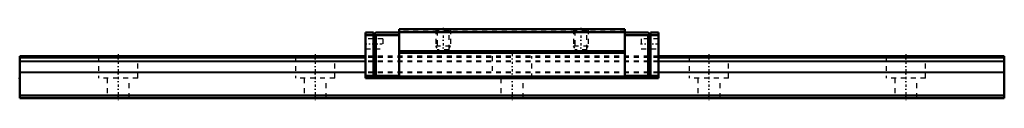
# Model space of a CAD drawing. Header units: millimetres. Extents: x -20 to 180, y 0 to 14.
import ezdxf

# ---------------------------------------------------------------- set-up
doc = ezdxf.new("R2010")
doc.units = ezdxf.units.MM
doc.linetypes.add('Center', pattern=[1.5, 0.45, -0.5, 0.05, -0.5])
doc.linetypes.add('Dashed', pattern=[2, 1, -1])
for name, color, linetype, lineweight in [('2d ConnectionPoints', 7, 'Continuous', 50), ('AM_0', 7, 'Continuous', 50), ('AM_4', 3, 'Continuous', 25), ('AM_5', 3, 'Continuous', 25), ('AM_7', 7, 'Center', 25), ('AM_9', 6, 'Dashed', 25)]:
    doc.layers.add(name, color=color, linetype=linetype, lineweight=lineweight)

# ---------------------------------------------------------------- blocks, each defined once
blk = doc.blocks.new('1_RSX12M1WNUU1_Slider_0_in_RSX12M1WNUUE200LMG200W70250001_0')
at = {"layer": 'AM_0'}
for p, q in [((57.05, 14), (57.05, 4)), ((102.95, 14), (57.05, 14)), ((102.95, 14), (102.95, 4)), ((50.25, 13.3), (50.25, 4)), ((50.25, 13.3), (51.85, 13.3)), ((50.25, 12.8), (51.85, 12.8)), ((51.85, 12.8), (52.35, 13.3)), ((51.85, 4), (51.85, 13.3)), ((52.1, 13.05), (52.35, 12.8)), ((52.35, 13.3), (57.05, 13.3)), ((52.35, 12.8), (52.35, 4.5)), ((52.35, 12.8), (57.05, 12.8)), ((102.95, 13.4), (57.05, 13.4)), ((107.65, 13.3), (102.95, 13.3)), ((107.65, 12.8), (102.95, 12.8)), ((107.65, 13.3), (108.15, 12.8)), ((107.9, 13.05), (107.65, 12.8)), ((107.65, 12.8), (107.65, 4.5)), ((109.75, 13.3), (108.15, 13.3)), ((108.15, 4), (108.15, 13.3)), ((109.75, 12.8), (108.15, 12.8)), ((109.75, 13.3), (109.75, 4)), ((102.95, 9.5), (57.05, 9.5)), ((102.95, 9.2), (57.05, 9.2)), ((50.25, 4.5), (51.85, 4.5)), ((109.75, 4), (50.25, 4)), ((52.35, 4.5), (51.85, 4)), ((52.35, 4.5), (57.05, 4.5)), ((102.95, 4.4), (57.05, 4.4)), ((107.65, 4.5), (102.95, 4.5)), ((107.65, 4.5), (108.15, 4)), ((109.75, 4.5), (108.15, 4.5))]:
    blk.add_line(p, q, dxfattribs=at)
at = {"layer": 'AM_5', "linetype": 'Dashed'}
for p, q in [((64.5, 14), (64.5, 10.5)), ((67.5, 14), (67.5, 10.5)), ((92.5, 14), (92.5, 10.5)), ((95.5, 14), (95.5, 10.5)), ((67.5, 10.5), (64.5, 10.5)), ((64.77, 10.15), (64.5, 10.5)), ((67.23, 10.15), (67.5, 10.5)), ((95.5, 10.5), (92.5, 10.5)), ((92.77, 10.15), (92.5, 10.5)), ((95.23, 10.15), (95.5, 10.5))]:
    blk.add_line(p, q, dxfattribs=at)
at = {"layer": 'AM_7'}
for p, q in [((66, 14.25), (66, 8.84)), ((94, 14.25), (94, 8.84)), ((50.08, 11), (53.92, 11)), ((106.08, 11), (109.92, 11))]:
    blk.add_line(p, q, dxfattribs=at)
at = {"layer": 'AM_9'}
for p, q in [((64.5, 14), (64.77, 13.73)), ((67.23, 13.73), (67.5, 14)), ((92.5, 14), (92.77, 13.73)), ((95.23, 13.73), (95.5, 14)), ((53.75, 12), (50.25, 12)), ((53.75, 12), (53.75, 10)), ((102.95, 13.5), (57.05, 13.5)), ((64.77, 13.73), (64.77, 9.8)), ((67.23, 13.73), (64.77, 13.73)), ((67.23, 9.8), (67.23, 13.73)), ((92.77, 13.73), (92.77, 9.8)), ((95.23, 13.73), (92.77, 13.73)), ((95.23, 9.8), (95.23, 13.73)), ((109.75, 12), (106.25, 12)), ((106.25, 12), (106.25, 10)), ((50.25, 10), (53.75, 10)), ((106.25, 10), (109.75, 10)), ((109.75, 8.5), (50.25, 8.5)), ((109.75, 8.2), (50.25, 8.2)), ((64.77, 9.8), (66, 9.09)), ((67.23, 9.8), (64.77, 9.8)), ((66, 9.09), (67.23, 9.8)), ((92.77, 9.8), (94, 9.09)), ((95.23, 9.8), (92.77, 9.8)), ((94, 9.09), (95.23, 9.8)), ((109.75, 7.51), (50.25, 7.51)), ((109.75, 7.38), (50.25, 7.38)), ((109.75, 5.22), (50.25, 5.22)), ((109.75, 5.09), (50.25, 5.09))]:
    blk.add_line(p, q, dxfattribs=at)
blk = doc.blocks.new('2_RSX12M1W20020_Track_0_in_RSX12M1WNUUE200LMG200W70250001_0')
at = {"layer": 'AM_0'}
for p, q in [((-20, 8.5), (-20, 0)), ((50.25, 8.5), (-20, 8.5)), ((50.25, 8.2), (-20, 8.2)), ((180, 8.5), (109.75, 8.5)), ((180, 8.2), (109.75, 8.2)), ((180, 8.5), (180, 0)), ((180, 0.5), (-20, 0.5)), ((180, 0), (-20, 0))]:
    blk.add_line(p, q, dxfattribs=at)
at = {"layer": 'AM_4'}
for p, q in [((50.25, 7.51), (-20, 7.51)), ((50.25, 7.38), (-20, 7.38)), ((180, 7.51), (109.75, 7.51)), ((180, 7.38), (109.75, 7.38)), ((50.25, 5.22), (-20, 5.22)), ((50.25, 5.09), (-20, 5.09)), ((180, 5.22), (109.75, 5.22)), ((180, 5.09), (109.75, 5.09))]:
    blk.add_line(p, q, dxfattribs=at)
at = {"layer": 'AM_7'}
for p, q in [((0, 8.93), (0, -0.42)), ((40, 8.93), (40, -0.42)), ((80, 8.93), (80, -0.42)), ((120, 8.93), (120, -0.42)), ((160, 8.93), (160, -0.42))]:
    blk.add_line(p, q, dxfattribs=at)
at = {"layer": 'AM_9'}
for p, q in [((-4, 8.5), (-4, 4)), ((4, 4), (4, 8.5)), ((36, 8.5), (36, 4)), ((44, 4), (44, 8.5)), ((109.75, 8.5), (50.25, 8.5)), ((109.75, 8.2), (50.25, 8.2)), ((76, 8.5), (76, 4)), ((84, 4), (84, 8.5)), ((116, 8.5), (116, 4)), ((124, 4), (124, 8.5)), ((156, 8.5), (156, 4)), ((164, 4), (164, 8.5)), ((109.75, 7.51), (50.25, 7.51)), ((109.75, 7.38), (50.25, 7.38)), ((4, 4), (-4, 4)), ((-2.25, 4), (-2.25, 0)), ((2.25, 0), (2.25, 4)), ((44, 4), (36, 4)), ((37.75, 4), (37.75, 0)), ((42.25, 0), (42.25, 4)), ((109.75, 5.22), (50.25, 5.22)), ((109.75, 5.09), (50.25, 5.09)), ((77.75, 4), (77.75, 0)), ((82.25, 0), (82.25, 4)), ((124, 4), (116, 4)), ((117.75, 4), (117.75, 0)), ((122.25, 0), (122.25, 4)), ((164, 4), (156, 4)), ((157.75, 4), (157.75, 0)), ((162.25, 0), (162.25, 4))]:
    blk.add_line(p, q, dxfattribs=at)

msp = doc.modelspace()

# ---------------------------------------------------------------- linework, layer by layer
at = {"layer": '2d ConnectionPoints'}
for p in [(-20, 4), (0, 0), (0, 0)]:
    msp.add_point(p, dxfattribs=at)

# ---------------------------------------------------------------- block references
for name in ['1_RSX12M1WNUU1_Slider_0_in_RSX12M1WNUUE200LMG200W70250001_0', '2_RSX12M1W20020_Track_0_in_RSX12M1WNUUE200LMG200W70250001_0']:
    msp.add_blockref(name, (0, 0))

doc.saveas('drawing.dxf')
